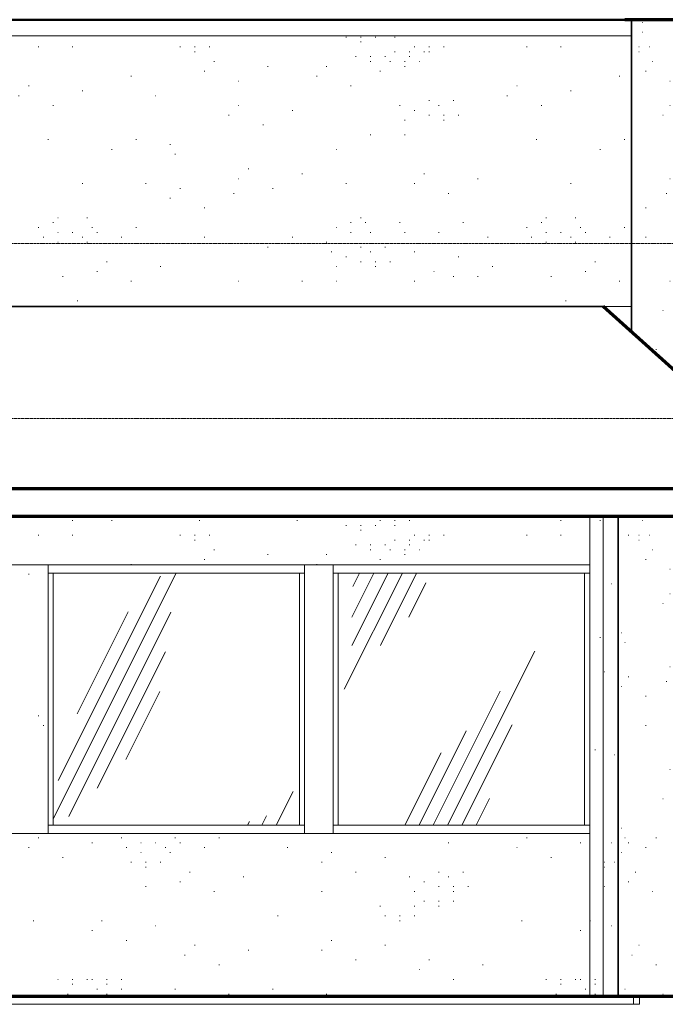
# Model space of a CAD drawing. Header units: inches. Extents: x -468 to 585, y -7 to 251.
# Tile 25 of 26: x 182 to 340, y -2 to 240. Entities that reach past the tile are written whole.
import ezdxf

# ---------------------------------------------------------------- set-up
doc = ezdxf.new("R2010")
doc.units = ezdxf.units.IN
doc.header["$MEASUREMENT"] = 0
doc.linetypes.add('Center 1_4_', pattern=[0.53125, 0.25, -0.09375, 0.09375, -0.09375])
for name, color, linetype, lineweight in [('A-DETL', 90, 'Continuous', 9), ('A-FLOR', 192, 'Continuous', 9), ('A-FLOR-LEVL', 51, 'Continuous', 9), ('A-ROOF', 132, 'Continuous', 9), ('A-WALL', 90, 'Continuous', 9), ('A-WALL-PATT', 111, 'Continuous', 9)]:
    doc.layers.add(name, color=color, linetype=linetype, lineweight=lineweight)
pattern_1 = [(0, (139.41, 88.04), (0, 120), [0.158, -119.842]), (0, (75.81, 50.84), (0, 120), [0.158, -119.842]), (0, (113.01, 48.44), (0, 120), [0.158, -119.842]), (0, (141.81, 79.64), (0, 120), [0.158, -119.842]), (0, (125.01, 139.64), (0, 120), [0.158, -119.842]), (0, (65.01, 138.44), (0, 120), [0.158, -119.842]), (0, (89.01, 106.04), (0, 120), [0.158, -119.842]), (0, (95.01, 101.24), (0, 120), [0.158, -119.842]), (0, (158.61, 113.24), (0, 120), [0.158, -119.842]), (0, (162.21, 112.04), (0, 120), [0.158, -119.842]), (0, (162.21, 113.24), (0, 120), [0.158, -119.842]), (0, (165.81, 113.24), (0, 120), [0.158, -119.842]), (0, (141.81, 115.64), (0, 120), [0.158, -119.842]), (0, (145.41, 114.44), (0, 120), [0.158, -119.842]), (0, (145.41, 115.64), (0, 120), [0.158, -119.842]), (0, (149.01, 115.64), (0, 120), [0.158, -119.842]), (0, (152.61, 109.64), (0, 120), [0.158, -119.842]), (0, (156.21, 108.44), (0, 120), [0.158, -119.842]), (0, (156.21, 109.64), (0, 120), [0.158, -119.842]), (0, (159.81, 109.64), (0, 120), [0.158, -119.842]), (0, (153.81, 112.04), (0, 120), [0.158, -119.842]), (0, (157.41, 110.84), (0, 120), [0.158, -119.842]), (0, (157.41, 112.04), (0, 120), [0.158, -119.842]), (0, (161.01, 112.04), (0, 120), [0.158, -119.842]), (0, (144.21, 110.84), (0, 120), [0.158, -119.842]), (0, (147.81, 109.64), (0, 120), [0.158, -119.842]), (0, (147.81, 110.84), (0, 120), [0.158, -119.842]), (0, (151.41, 110.84), (0, 120), [0.158, -119.842]), (0, (150.21, 116.84), (0, 120), [0.158, -119.842]), (0, (153.81, 115.64), (0, 120), [0.158, -119.842]), (0, (153.81, 116.84), (0, 120), [0.158, -119.842]), (0, (157.41, 116.84), (0, 120), [0.158, -119.842]), (0, (101.01, 113.24), (0, 120), [0.158, -119.842]), (0, (104.61, 112.04), (0, 120), [0.158, -119.842]), (0, (104.61, 113.24), (0, 120), [0.158, -119.842]), (0, (108.21, 113.24), (0, 120), [0.158, -119.842]), (0, (98.61, 119.24), (0, 120), [0.158, -119.842]), (0, (102.21, 118.04), (0, 120), [0.158, -119.842]), (0, (102.21, 119.24), (0, 120), [0.158, -119.842]), (0, (105.81, 119.24), (0, 120), [0.158, -119.842]), (0, (151.41, 139.64), (0, 120), [0.158, -119.842]), (0, (155.01, 138.44), (0, 120), [0.158, -119.842]), (0, (155.01, 139.64), (0, 120), [0.158, -119.842]), (0, (158.61, 139.64), (0, 120), [0.158, -119.842]), (0, (89.01, 152.84), (0, 120), [0.158, -119.842]), (0, (92.61, 151.64), (0, 120), [0.158, -119.842]), (0, (92.61, 152.84), (0, 120), [0.158, -119.842]), (0, (96.21, 152.84), (0, 120), [0.158, -119.842]), (0, (79.41, 124.04), (0, 120), [0.158, -119.842]), (0, (83.01, 122.84), (0, 120), [0.158, -119.842]), (0, (83.01, 124.04), (0, 120), [0.158, -119.842]), (0, (86.61, 124.04), (0, 120), [0.158, -119.842]), (0, (161.01, 143.24), (0, 120), [0.158, -119.842]), (0, (164.61, 142.04), (0, 120), [0.158, -119.842]), (0, (164.61, 143.24), (0, 120), [0.158, -119.842]), (0, (168.21, 143.24), (0, 120), [0.158, -119.842]), (0, (71.01, 124.04), (0, 120), [0.158, -119.842]), (0, (74.61, 122.84), (0, 120), [0.158, -119.842]), (0, (74.61, 124.04), (0, 120), [0.158, -119.842]), (0, (78.21, 124.04), (0, 120), [0.158, -119.842]), (0, (151.41, 154.04), (0, 120), [0.158, -119.842]), (0, (144.21, 150.44), (0, 120), [0.158, -119.842]), (0, (138.21, 155.24), (0, 120), [0.158, -119.842]), (0, (135.81, 152.84), (0, 120), [0.158, -119.842]), (0, (137.01, 120.44), (0, 120), [0.158, -119.842]), (0, (129.81, 116.84), (0, 120), [0.158, -119.842]), (0, (123.81, 121.64), (0, 120), [0.158, -119.842]), (0, (121.41, 119.24), (0, 120), [0.158, -119.842]), (0, (150.21, 107.24), (0, 120), [0.158, -119.842]), (0, (143.01, 103.64), (0, 120), [0.158, -119.842]), (0, (137.01, 108.44), (0, 120), [0.158, -119.842]), (0, (134.61, 106.04), (0, 120), [0.158, -119.842]), (0, (113.01, 120.44), (0, 120), [0.158, -119.842]), (0, (105.81, 116.84), (0, 120), [0.158, -119.842]), (0, (99.81, 121.64), (0, 120), [0.158, -119.842]), (0, (97.41, 119.24), (0, 120), [0.158, -119.842]), (0, (117.81, 131.24), (0, 120), [0.158, -119.842]), (0, (110.61, 127.64), (0, 120), [0.158, -119.842]), (0, (104.61, 132.44), (0, 120), [0.158, -119.842]), (0, (102.21, 130.04), (0, 120), [0.158, -119.842]), (0, (175.41, 127.64), (0, 120), [0.158, -119.842]), (0, (168.21, 124.04), (0, 120), [0.158, -119.842]), (0, (162.21, 128.84), (0, 120), [0.158, -119.842]), (0, (159.81, 126.44), (0, 120), [0.158, -119.842]), (0, (128.61, 97.64), (0, 120), [0.158, -119.842]), (0, (121.41, 94.04), (0, 120), [0.158, -119.842]), (0, (115.41, 98.84), (0, 120), [0.158, -119.842]), (0, (113.01, 96.44), (0, 120), [0.158, -119.842]), (0, (122.61, 108.44), (0, 120), [0.158, -119.842]), (0, (115.41, 104.84), (0, 120), [0.158, -119.842]), (0, (109.41, 109.64), (0, 120), [0.158, -119.842]), (0, (107.01, 107.24), (0, 120), [0.158, -119.842]), (0, (151.41, 132.44), (0, 120), [0.158, -119.842]), (0, (144.21, 128.84), (0, 120), [0.158, -119.842]), (0, (138.21, 133.64), (0, 120), [0.158, -119.842]), (0, (135.81, 131.24), (0, 120), [0.158, -119.842]), (0, (174.21, 80.84), (0, 120), [0.158, -119.842]), (0, (167.01, 77.24), (0, 120), [0.158, -119.842]), (0, (161.01, 82.04), (0, 120), [0.158, -119.842]), (0, (158.61, 79.64), (0, 120), [0.158, -119.842]), (0, (114.21, 77.24), (0, 120), [0.158, -119.842]), (0, (107.01, 73.64), (0, 120), [0.158, -119.842]), (0, (101.01, 78.44), (0, 120), [0.158, -119.842]), (0, (98.61, 76.04), (0, 120), [0.158, -119.842]), (0, (77.01, 102.44), (0, 120), [0.158, -119.842]), (0, (69.81, 98.84), (0, 120), [0.158, -119.842]), (0, (63.81, 103.64), (0, 120), [0.158, -119.842]), (0, (61.41, 101.24), (0, 120), [0.158, -119.842]), (0, (95.01, 137.24), (0, 120), [0.158, -119.842]), (0, (87.81, 133.64), (0, 120), [0.158, -119.842]), (0, (81.81, 138.44), (0, 120), [0.158, -119.842]), (0, (79.41, 136.04), (0, 120), [0.158, -119.842]), (0, (79.41, 157.64), (0, 120), [0.158, -119.842]), (0, (72.21, 154.04), (0, 120), [0.158, -119.842]), (0, (66.21, 158.84), (0, 120), [0.158, -119.842]), (0, (63.81, 156.44), (0, 120), [0.158, -119.842]), (0, (174.21, 161.24), (0, 120), [0.158, -119.842]), (0, (167.01, 157.64), (0, 120), [0.158, -119.842]), (0, (161.01, 162.44), (0, 120), [0.158, -119.842]), (0, (158.61, 160.04), (0, 120), [0.158, -119.842]), (0, (115.41, 80.84), (0, 120), [0.158, -119.842]), (0, (117.81, 83.24), (0, 120), [0.158, -119.842]), (0, (123.81, 78.44), (0, 120), [0.158, -119.842]), (0, (131.01, 82.04), (0, 120), [0.158, -119.842]), (0, (66.21, 113.24), (0, 120), [0.158, -119.842]), (0, (74.61, 113.24), (0, 120), [0.158, -119.842]), (0, (74.61, 116.84), (0, 120), [0.158, -119.842]), (0, (77.01, 119.24), (0, 120), [0.158, -119.842]), (0, (73.41, 120.44), (0, 120), [0.158, -119.842]), (0, (80.61, 121.64), (0, 120), [0.158, -119.842]), (0, (83.01, 120.44), (0, 120), [0.158, -119.842]), (0, (80.61, 118.04), (0, 120), [0.158, -119.842]), (0, (84.21, 116.84), (0, 120), [0.158, -119.842]), (0, (84.21, 118.04), (0, 120), [0.158, -119.842]), (0, (87.81, 118.04), (0, 120), [0.158, -119.842]), (0, (86.61, 121.64), (0, 120), [0.158, -119.842]), (0, (150.21, 142.04), (0, 120), [0.158, -119.842]), (0, (158.61, 142.04), (0, 120), [0.158, -119.842]), (0, (158.61, 145.64), (0, 120), [0.158, -119.842]), (0, (161.01, 148.04), (0, 120), [0.158, -119.842]), (0, (157.41, 149.24), (0, 120), [0.158, -119.842]), (0, (164.61, 150.44), (0, 120), [0.158, -119.842]), (0, (167.01, 149.24), (0, 120), [0.158, -119.842]), (0, (164.61, 146.84), (0, 120), [0.158, -119.842]), (0, (168.21, 145.64), (0, 120), [0.158, -119.842]), (0, (168.21, 146.84), (0, 120), [0.158, -119.842]), (0, (171.81, 146.84), (0, 120), [0.158, -119.842]), (0, (170.61, 150.44), (0, 120), [0.158, -119.842]), (0, (147.81, 91.64), (0, 120), [0.158, -119.842]), (0, (156.21, 91.64), (0, 120), [0.158, -119.842]), (0, (156.21, 95.24), (0, 120), [0.158, -119.842]), (0, (158.61, 97.64), (0, 120), [0.158, -119.842]), (0, (155.01, 98.84), (0, 120), [0.158, -119.842]), (0, (162.21, 100.04), (0, 120), [0.158, -119.842]), (0, (164.61, 98.84), (0, 120), [0.158, -119.842]), (0, (162.21, 96.44), (0, 120), [0.158, -119.842]), (0, (165.81, 95.24), (0, 120), [0.158, -119.842]), (0, (165.81, 96.44), (0, 120), [0.158, -119.842]), (0, (169.41, 96.44), (0, 120), [0.158, -119.842]), (0, (168.21, 100.04), (0, 120), [0.158, -119.842]), (0, (68.61, 90.44), (0, 120), [0.158, -119.842]), (0, (84.21, 88.04), (0, 120), [0.158, -119.842]), (0, (77.01, 79.64), (0, 120), [0.158, -119.842]), (0, (90.21, 90.44), (0, 120), [0.158, -119.842]), (0, (92.61, 79.64), (0, 120), [0.158, -119.842]), (0, (99.81, 86.84), (0, 120), [0.158, -119.842]), (0, (98.61, 89.24), (0, 120), [0.158, -119.842]), (0, (92.61, 146.84), (0, 120), [0.158, -119.842]), (0, (101.01, 148.04), (0, 120), [0.158, -119.842]), (0, (103.41, 150.44), (0, 120), [0.158, -119.842]), (0, (107.01, 156.44), (0, 120), [0.158, -119.842]), (0, (110.61, 158.84), (0, 120), [0.158, -119.842]), (0, (101.01, 157.64), (0, 120), [0.158, -119.842]), (0, (99.81, 158.84), (0, 120), [0.158, -119.842]), (0, (98.61, 161.24), (0, 120), [0.158, -119.842]), (0, (98.61, 155.24), (0, 120), [0.158, -119.842]), (0, (97.41, 156.44), (0, 120), [0.158, -119.842]), (0, (95.01, 157.64), (0, 120), [0.158, -119.842]), (0, (91.41, 161.24), (0, 120), [0.158, -119.842]), (0, (90.21, 160.04), (0, 120), [0.158, -119.842]), (0, (86.61, 158.84), (0, 120), [0.158, -119.842]), (0, (87.81, 156.44), (0, 120), [0.158, -119.842]), (0, (91.41, 157.64), (0, 120), [0.158, -119.842]), (0, (91.41, 155.24), (0, 120), [0.158, -119.842]), (0, (109.41, 145.64), (0, 120), [0.158, -119.842]), (0, (116.61, 149.24), (0, 120), [0.158, -119.842]), (0, (127.41, 156.44), (0, 120), [0.158, -119.842]), (0, (135.81, 145.64), (0, 120), [0.158, -119.842]), (0, (146.61, 70.04), (0, 120), [0.158, -119.842]), (0, (158.61, 62.84), (0, 120), [0.158, -119.842]), (0, (158.61, 55.64), (0, 120), [0.158, -119.842]), (0, (163.41, 58.04), (0, 120), [0.158, -119.842]), (0, (168.21, 56.84), (0, 120), [0.158, -119.842]), (0, (169.41, 61.64), (0, 120), [0.158, -119.842]), (0, (174.21, 56.84), (0, 120), [0.158, -119.842]), (0, (177.81, 59.24), (0, 120), [0.158, -119.842]), (0, (176.61, 66.44), (0, 120), [0.158, -119.842]), (0, (170.61, 70.04), (0, 120), [0.158, -119.842]), (0, (164.61, 67.64), (0, 120), [0.158, -119.842]), (0, (155.01, 70.04), (0, 120), [0.158, -119.842]), (0, (156.21, 67.64), (0, 120), [0.158, -119.842]), (0, (151.41, 64.04), (0, 120), [0.158, -119.842]), (0, (152.61, 60.44), (0, 120), [0.158, -119.842]), (0, (149.01, 60.44), (0, 120), [0.158, -119.842]), (0, (149.01, 59.24), (0, 120), [0.158, -119.842]), (0, (145.41, 60.44), (0, 120), [0.158, -119.842]), (0, (147.81, 62.84), (0, 120), [0.158, -119.842]), (0, (145.41, 64.04), (0, 120), [0.158, -119.842]), (0, (147.81, 67.64), (0, 120), [0.158, -119.842]), (0, (143.01, 67.64), (0, 120), [0.158, -119.842]), (0, (145.41, 71.24), (0, 120), [0.158, -119.842]), (0, (143.01, 70.04), (0, 120), [0.158, -119.842]), (0, (139.41, 68.84), (0, 120), [0.158, -119.842]), (0, (137.01, 65.24), (0, 120), [0.158, -119.842]), (0, (138.21, 62.84), (0, 120), [0.158, -119.842]), (0, (141.81, 61.64), (0, 120), [0.158, -119.842]), (0, (139.41, 59.24), (0, 120), [0.158, -119.842]), (0, (139.41, 55.64), (0, 120), [0.158, -119.842]), (0, (131.01, 55.64), (0, 120), [0.158, -119.842]), (0, (128.61, 66.44), (0, 120), [0.158, -119.842]), (0, (115.41, 55.64), (0, 120), [0.158, -119.842]), (0, (122.61, 64.04), (0, 120), [0.158, -119.842]), (0, (107.01, 66.44), (0, 120), [0.158, -119.842]), (0, (96.21, 59.24), (0, 120), [0.158, -119.842]), (0, (89.01, 55.64), (0, 120), [0.158, -119.842]), (0, (71.01, 65.24), (0, 120), [0.158, -119.842]), (0, (71.01, 67.64), (0, 120), [0.158, -119.842]), (0, (67.41, 66.44), (0, 120), [0.158, -119.842]), (0, (66.21, 68.84), (0, 120), [0.158, -119.842]), (0, (69.81, 70.04), (0, 120), [0.158, -119.842]), (0, (71.01, 71.24), (0, 120), [0.158, -119.842]), (0, (74.61, 67.64), (0, 120), [0.158, -119.842]), (0, (77.01, 66.44), (0, 120), [0.158, -119.842]), (0, (78.21, 65.24), (0, 120), [0.158, -119.842]), (0, (78.21, 71.24), (0, 120), [0.158, -119.842]), (0, (79.41, 68.84), (0, 120), [0.158, -119.842]), (0, (80.61, 67.64), (0, 120), [0.158, -119.842]), (0, (90.21, 68.84), (0, 120), [0.158, -119.842]), (0, (86.61, 66.44), (0, 120), [0.158, -119.842]), (0, (83.01, 60.44), (0, 120), [0.158, -119.842]), (0, (80.61, 58.04), (0, 120), [0.158, -119.842]), (0, (72.21, 56.84), (0, 120), [0.158, -119.842])]
pattern_2 = [(63.435, (59.01, 47.24), (-37.673, 113.02), [46.8, -28.08, 46.8, -28.08, -59.53]), (63.435, (59.01, 47.24), (-37.673, 113.02), [-149.76, 0.686, -58.843]), (63.435, (59.01, 47.24), (-37.673, 113.02), [0.686, -149.074, 18.72, -40.81]), (63.435, (56.67, 49.58), (-37.673, 113.02), [37.44, -46.8, 28.08, -28.08, -68.89]), (63.435, (56.67, 49.58), (-37.673, 113.02), [-140.4, 0.686, -68.203]), (63.435, (56.67, 49.58), (-37.673, 113.02), [0.686, -139.714, 32.76, -36.13]), (63.435, (56.67, 56.6), (-37.673, 113.02), [28.08, -56.16, 18.72, -28.08, -78.25]), (63.435, (56.67, 56.6), (-37.673, 113.02), [-131.04, 0.686, -77.563]), (63.435, (56.67, 56.6), (-37.673, 113.02), [0.686, -130.354, 42.12, -36.13]), (63.435, (63.69, 49.58), (-37.673, 113.02), [28.08, -56.16, 23.4, -101.65]), (63.435, (70.71, 56.6), (-37.673, 113.02), [14.04, -70.2, 9.36, -115.69]), (63.435, (59.01, 68.3), (-37.673, 113.02), [9.36, -70.2, 9.36, -37.44, -82.93]), (63.435, (59.01, 68.3), (-37.673, 113.02), [-126.36, 0.686, -82.243]), (63.435, (59.01, 68.3), (-37.673, 113.02), [0.686, -125.674, 23.4, -59.53]), (63.435, (101.13, 61.28), (-37.673, 113.02), [46.8, -70.2, 56.16, -37.066]), (63.435, (101.13, 54.26), (-37.673, 113.02), [65.52, -46.8, 70.2, -27.706]), (63.435, (105.81, 56.6), (-37.673, 113.02), [74.88, -37.44, 56.16, -40.81]), (63.435, (112.83, 63.62), (-37.673, 113.02), [46.8, -65.52, 37.44, -59.53]), (63.435, (105.81, 77.66), (-37.673, 113.02), [23.4, -93.6, 28.08, -64.21]), (63.435, (119.85, 70.64), (-37.673, 113.02), [18.72, -93.6, 18.72, -78.25])]

msp = doc.modelspace()

# ---------------------------------------------------------------- hatches: boundary and pattern name
at = {"layer": 'A-WALL-PATT'}
h = msp.add_hatch(dxfattribs=at)
h.set_pattern_fill('FP_2', color=256, style=0, pattern_type=2)
h.set_pattern_definition([(0, (528.1, 88.04), (0, 120), [0.112, -84.74]), (0, (483.13, 50.84), (0, 120), [0.112, -84.74]), (0, (509.44, 48.44), (0, 120), [0.112, -84.74]), (0, (529.8, 79.64), (0, 120), [0.112, -84.74]), (0, (517.92, 139.64), (0, 120), [0.112, -84.74]), (0, (475.5, 138.44), (0, 120), [0.112, -84.74]), (0, (492.46, 106.04), (0, 120), [0.112, -84.74]), (0, (496.71, 101.24), (0, 120), [0.112, -84.74]), (0, (541.68, 113.24), (0, 120), [0.112, -84.74]), (0, (544.23, 112.04), (0, 120), [0.112, -84.74]), (0, (544.23, 113.24), (0, 120), [0.112, -84.74]), (0, (546.77, 113.24), (0, 120), [0.112, -84.74]), (0, (529.8, 115.64), (0, 120), [0.112, -84.74]), (0, (532.35, 114.44), (0, 120), [0.112, -84.74]), (0, (532.35, 115.64), (0, 120), [0.112, -84.74]), (0, (534.89, 115.64), (0, 120), [0.112, -84.74]), (0, (537.44, 109.64), (0, 120), [0.112, -84.74]), (0, (539.98, 108.44), (0, 120), [0.112, -84.74]), (0, (539.98, 109.64), (0, 120), [0.112, -84.74]), (0, (542.53, 109.64), (0, 120), [0.112, -84.74]), (0, (538.29, 112.04), (0, 120), [0.112, -84.74]), (0, (540.83, 110.84), (0, 120), [0.112, -84.74]), (0, (540.83, 112.04), (0, 120), [0.112, -84.74]), (0, (543.38, 112.04), (0, 120), [0.112, -84.74]), (0, (531.5, 110.84), (0, 120), [0.112, -84.74]), (0, (534.04, 109.64), (0, 120), [0.112, -84.74]), (0, (534.04, 110.84), (0, 120), [0.112, -84.74]), (0, (536.59, 110.84), (0, 120), [0.112, -84.74]), (0, (535.74, 116.84), (0, 120), [0.112, -84.74]), (0, (538.29, 115.64), (0, 120), [0.112, -84.74]), (0, (538.29, 116.84), (0, 120), [0.112, -84.74]), (0, (540.83, 116.84), (0, 120), [0.112, -84.74]), (0, (500.95, 113.24), (0, 120), [0.112, -84.74]), (0, (503.5, 112.04), (0, 120), [0.112, -84.74]), (0, (503.5, 113.24), (0, 120), [0.112, -84.74]), (0, (506.04, 113.24), (0, 120), [0.112, -84.74]), (0, (499.25, 119.24), (0, 120), [0.112, -84.74]), (0, (501.8, 118.04), (0, 120), [0.112, -84.74]), (0, (501.8, 119.24), (0, 120), [0.112, -84.74]), (0, (504.35, 119.24), (0, 120), [0.112, -84.74]), (0, (536.59, 139.64), (0, 120), [0.112, -84.74]), (0, (539.13, 138.44), (0, 120), [0.112, -84.74]), (0, (539.13, 139.64), (0, 120), [0.112, -84.74]), (0, (541.68, 139.64), (0, 120), [0.112, -84.74]), (0, (492.46, 152.84), (0, 120), [0.112, -84.74]), (0, (495.01, 151.64), (0, 120), [0.112, -84.74]), (0, (495.01, 152.84), (0, 120), [0.112, -84.74]), (0, (497.56, 152.84), (0, 120), [0.112, -84.74]), (0, (485.68, 124.04), (0, 120), [0.112, -84.74]), (0, (488.22, 122.84), (0, 120), [0.112, -84.74]), (0, (488.22, 124.04), (0, 120), [0.112, -84.74]), (0, (490.77, 124.04), (0, 120), [0.112, -84.74]), (0, (543.38, 143.24), (0, 120), [0.112, -84.74]), (0, (545.92, 142.04), (0, 120), [0.112, -84.74]), (0, (545.92, 143.24), (0, 120), [0.112, -84.74]), (0, (548.47, 143.24), (0, 120), [0.112, -84.74]), (0, (479.74, 124.04), (0, 120), [0.112, -84.74]), (0, (482.28, 122.84), (0, 120), [0.112, -84.74]), (0, (482.28, 124.04), (0, 120), [0.112, -84.74]), (0, (484.83, 124.04), (0, 120), [0.112, -84.74]), (0, (536.59, 154.04), (0, 120), [0.112, -84.74]), (0, (531.5, 150.44), (0, 120), [0.112, -84.74]), (0, (527.25, 155.24), (0, 120), [0.112, -84.74]), (0, (525.56, 152.84), (0, 120), [0.112, -84.74]), (0, (526.4, 120.44), (0, 120), [0.112, -84.74]), (0, (521.32, 116.84), (0, 120), [0.112, -84.74]), (0, (517.07, 121.64), (0, 120), [0.112, -84.74]), (0, (515.38, 119.24), (0, 120), [0.112, -84.74]), (0, (535.74, 107.24), (0, 120), [0.112, -84.74]), (0, (530.65, 103.64), (0, 120), [0.112, -84.74]), (0, (526.4, 108.44), (0, 120), [0.112, -84.74]), (0, (524.71, 106.04), (0, 120), [0.112, -84.74]), (0, (509.44, 120.44), (0, 120), [0.112, -84.74]), (0, (504.35, 116.84), (0, 120), [0.112, -84.74]), (0, (500.1, 121.64), (0, 120), [0.112, -84.74]), (0, (498.4, 119.24), (0, 120), [0.112, -84.74]), (0, (512.83, 131.24), (0, 120), [0.112, -84.74]), (0, (507.74, 127.64), (0, 120), [0.112, -84.74]), (0, (503.5, 132.44), (0, 120), [0.112, -84.74]), (0, (501.8, 130.04), (0, 120), [0.112, -84.74]), (0, (553.56, 127.64), (0, 120), [0.112, -84.74]), (0, (548.47, 124.04), (0, 120), [0.112, -84.74]), (0, (544.23, 128.84), (0, 120), [0.112, -84.74]), (0, (542.53, 126.44), (0, 120), [0.112, -84.74]), (0, (520.47, 97.64), (0, 120), [0.112, -84.74]), (0, (515.38, 94.04), (0, 120), [0.112, -84.74]), (0, (511.13, 98.84), (0, 120), [0.112, -84.74]), (0, (509.44, 96.44), (0, 120), [0.112, -84.74]), (0, (516.22, 108.44), (0, 120), [0.112, -84.74]), (0, (511.13, 104.84), (0, 120), [0.112, -84.74]), (0, (506.89, 109.64), (0, 120), [0.112, -84.74]), (0, (505.19, 107.24), (0, 120), [0.112, -84.74]), (0, (536.59, 132.44), (0, 120), [0.112, -84.74]), (0, (531.5, 128.84), (0, 120), [0.112, -84.74]), (0, (527.25, 133.64), (0, 120), [0.112, -84.74]), (0, (525.56, 131.24), (0, 120), [0.112, -84.74]), (0, (552.71, 80.84), (0, 120), [0.112, -84.74]), (0, (547.62, 77.24), (0, 120), [0.112, -84.74]), (0, (543.38, 82.04), (0, 120), [0.112, -84.74]), (0, (541.68, 79.64), (0, 120), [0.112, -84.74]), (0, (510.28, 77.24), (0, 120), [0.112, -84.74]), (0, (505.19, 73.64), (0, 120), [0.112, -84.74]), (0, (500.95, 78.44), (0, 120), [0.112, -84.74]), (0, (499.25, 76.04), (0, 120), [0.112, -84.74]), (0, (483.98, 102.44), (0, 120), [0.112, -84.74]), (0, (478.89, 98.84), (0, 120), [0.112, -84.74]), (0, (474.65, 103.64), (0, 120), [0.112, -84.74]), (0, (472.95, 101.24), (0, 120), [0.112, -84.74]), (0, (496.71, 137.24), (0, 120), [0.112, -84.74]), (0, (491.62, 133.64), (0, 120), [0.112, -84.74]), (0, (487.37, 138.44), (0, 120), [0.112, -84.74]), (0, (485.68, 136.04), (0, 120), [0.112, -84.74]), (0, (485.68, 157.64), (0, 120), [0.112, -84.74]), (0, (480.59, 154.04), (0, 120), [0.112, -84.74]), (0, (476.34, 158.84), (0, 120), [0.112, -84.74]), (0, (474.65, 156.44), (0, 120), [0.112, -84.74]), (0, (552.71, 161.24), (0, 120), [0.112, -84.74]), (0, (547.62, 157.64), (0, 120), [0.112, -84.74]), (0, (543.38, 162.44), (0, 120), [0.112, -84.74]), (0, (541.68, 160.04), (0, 120), [0.112, -84.74]), (0, (511.13, 80.84), (0, 120), [0.112, -84.74]), (0, (512.83, 83.24), (0, 120), [0.112, -84.74]), (0, (517.07, 78.44), (0, 120), [0.112, -84.74]), (0, (522.16, 82.04), (0, 120), [0.112, -84.74]), (0, (476.34, 113.24), (0, 120), [0.112, -84.74]), (0, (482.28, 113.24), (0, 120), [0.112, -84.74]), (0, (482.28, 116.84), (0, 120), [0.112, -84.74]), (0, (483.98, 119.24), (0, 120), [0.112, -84.74]), (0, (481.43, 120.44), (0, 120), [0.112, -84.74]), (0, (486.53, 121.64), (0, 120), [0.112, -84.74]), (0, (488.22, 120.44), (0, 120), [0.112, -84.74]), (0, (486.53, 118.04), (0, 120), [0.112, -84.74]), (0, (489.07, 116.84), (0, 120), [0.112, -84.74]), (0, (489.07, 118.04), (0, 120), [0.112, -84.74]), (0, (491.62, 118.04), (0, 120), [0.112, -84.74]), (0, (490.77, 121.64), (0, 120), [0.112, -84.74]), (0, (535.74, 142.04), (0, 120), [0.112, -84.74]), (0, (541.68, 142.04), (0, 120), [0.112, -84.74]), (0, (541.68, 145.64), (0, 120), [0.112, -84.74]), (0, (543.38, 148.04), (0, 120), [0.112, -84.74]), (0, (540.83, 149.24), (0, 120), [0.112, -84.74]), (0, (545.92, 150.44), (0, 120), [0.112, -84.74]), (0, (547.62, 149.24), (0, 120), [0.112, -84.74]), (0, (545.92, 146.84), (0, 120), [0.112, -84.74]), (0, (548.47, 145.64), (0, 120), [0.112, -84.74]), (0, (548.47, 146.84), (0, 120), [0.112, -84.74]), (0, (551.01, 146.84), (0, 120), [0.112, -84.74]), (0, (550.16, 150.44), (0, 120), [0.112, -84.74]), (0, (534.04, 91.64), (0, 120), [0.112, -84.74]), (0, (539.98, 91.64), (0, 120), [0.112, -84.74]), (0, (539.98, 95.24), (0, 120), [0.112, -84.74]), (0, (541.68, 97.64), (0, 120), [0.112, -84.74]), (0, (539.13, 98.84), (0, 120), [0.112, -84.74]), (0, (544.23, 100.04), (0, 120), [0.112, -84.74]), (0, (545.92, 98.84), (0, 120), [0.112, -84.74]), (0, (544.23, 96.44), (0, 120), [0.112, -84.74]), (0, (546.77, 95.24), (0, 120), [0.112, -84.74]), (0, (546.77, 96.44), (0, 120), [0.112, -84.74]), (0, (549.32, 96.44), (0, 120), [0.112, -84.74]), (0, (548.47, 100.04), (0, 120), [0.112, -84.74]), (0, (478.04, 90.44), (0, 120), [0.112, -84.74]), (0, (489.07, 88.04), (0, 120), [0.112, -84.74]), (0, (483.98, 79.64), (0, 120), [0.112, -84.74]), (0, (493.31, 90.44), (0, 120), [0.112, -84.74]), (0, (495.01, 79.64), (0, 120), [0.112, -84.74]), (0, (500.1, 86.84), (0, 120), [0.112, -84.74]), (0, (499.25, 89.24), (0, 120), [0.112, -84.74]), (0, (495.01, 146.84), (0, 120), [0.112, -84.74]), (0, (500.95, 148.04), (0, 120), [0.112, -84.74]), (0, (502.65, 150.44), (0, 120), [0.112, -84.74]), (0, (505.19, 156.44), (0, 120), [0.112, -84.74]), (0, (507.74, 158.84), (0, 120), [0.112, -84.74]), (0, (500.95, 157.64), (0, 120), [0.112, -84.74]), (0, (500.1, 158.84), (0, 120), [0.112, -84.74]), (0, (499.25, 161.24), (0, 120), [0.112, -84.74]), (0, (499.25, 155.24), (0, 120), [0.112, -84.74]), (0, (498.4, 156.44), (0, 120), [0.112, -84.74]), (0, (496.71, 157.64), (0, 120), [0.112, -84.74]), (0, (494.16, 161.24), (0, 120), [0.112, -84.74]), (0, (493.31, 160.04), (0, 120), [0.112, -84.74]), (0, (490.77, 158.84), (0, 120), [0.112, -84.74]), (0, (491.62, 156.44), (0, 120), [0.112, -84.74]), (0, (494.16, 157.64), (0, 120), [0.112, -84.74]), (0, (494.16, 155.24), (0, 120), [0.112, -84.74]), (0, (506.89, 145.64), (0, 120), [0.112, -84.74]), (0, (511.98, 149.24), (0, 120), [0.112, -84.74]), (0, (519.62, 156.44), (0, 120), [0.112, -84.74]), (0, (525.56, 145.64), (0, 120), [0.112, -84.74]), (0, (533.2, 70.04), (0, 120), [0.112, -84.74]), (0, (541.68, 62.84), (0, 120), [0.112, -84.74]), (0, (541.68, 55.64), (0, 120), [0.112, -84.74]), (0, (545.07, 58.04), (0, 120), [0.112, -84.74]), (0, (548.47, 56.84), (0, 120), [0.112, -84.74]), (0, (549.32, 61.64), (0, 120), [0.112, -84.74]), (0, (552.71, 56.84), (0, 120), [0.112, -84.74]), (0, (555.26, 59.24), (0, 120), [0.112, -84.74]), (0, (554.41, 66.44), (0, 120), [0.112, -84.74]), (0, (550.16, 70.04), (0, 120), [0.112, -84.74]), (0, (545.92, 67.64), (0, 120), [0.112, -84.74]), (0, (539.13, 70.04), (0, 120), [0.112, -84.74]), (0, (539.98, 67.64), (0, 120), [0.112, -84.74]), (0, (536.59, 64.04), (0, 120), [0.112, -84.74]), (0, (537.44, 60.44), (0, 120), [0.112, -84.74]), (0, (534.89, 60.44), (0, 120), [0.112, -84.74]), (0, (534.89, 59.24), (0, 120), [0.112, -84.74]), (0, (532.35, 60.44), (0, 120), [0.112, -84.74]), (0, (534.04, 62.84), (0, 120), [0.112, -84.74]), (0, (532.35, 64.04), (0, 120), [0.112, -84.74]), (0, (534.04, 67.64), (0, 120), [0.112, -84.74]), (0, (530.65, 67.64), (0, 120), [0.112, -84.74]), (0, (532.35, 71.24), (0, 120), [0.112, -84.74]), (0, (530.65, 70.04), (0, 120), [0.112, -84.74]), (0, (528.1, 68.84), (0, 120), [0.112, -84.74]), (0, (526.4, 65.24), (0, 120), [0.112, -84.74]), (0, (527.25, 62.84), (0, 120), [0.112, -84.74]), (0, (529.8, 61.64), (0, 120), [0.112, -84.74]), (0, (528.1, 59.24), (0, 120), [0.112, -84.74]), (0, (528.1, 55.64), (0, 120), [0.112, -84.74]), (0, (522.16, 55.64), (0, 120), [0.112, -84.74]), (0, (520.47, 66.44), (0, 120), [0.112, -84.74]), (0, (511.13, 55.64), (0, 120), [0.112, -84.74]), (0, (516.22, 64.04), (0, 120), [0.112, -84.74]), (0, (505.19, 66.44), (0, 120), [0.112, -84.74]), (0, (497.56, 59.24), (0, 120), [0.112, -84.74]), (0, (492.46, 55.64), (0, 120), [0.112, -84.74]), (0, (479.74, 65.24), (0, 120), [0.112, -84.74]), (0, (479.74, 67.64), (0, 120), [0.112, -84.74]), (0, (477.19, 66.44), (0, 120), [0.112, -84.74]), (0, (476.34, 68.84), (0, 120), [0.112, -84.74]), (0, (478.89, 70.04), (0, 120), [0.112, -84.74]), (0, (479.74, 71.24), (0, 120), [0.112, -84.74]), (0, (482.28, 67.64), (0, 120), [0.112, -84.74]), (0, (483.98, 66.44), (0, 120), [0.112, -84.74]), (0, (484.83, 65.24), (0, 120), [0.112, -84.74]), (0, (484.83, 71.24), (0, 120), [0.112, -84.74]), (0, (485.68, 68.84), (0, 120), [0.112, -84.74]), (0, (486.53, 67.64), (0, 120), [0.112, -84.74]), (0, (493.31, 68.84), (0, 120), [0.112, -84.74]), (0, (490.77, 66.44), (0, 120), [0.112, -84.74]), (0, (488.22, 60.44), (0, 120), [0.112, -84.74]), (0, (486.53, 58.04), (0, 120), [0.112, -84.74]), (0, (480.59, 56.84), (0, 120), [0.112, -84.74])])
h.paths.add_polyline_path([(325.13, 0), (383.35, 0), (383.35, 214), (383.19, 217.39), (382.72, 220.73), (381.95, 223.95), (380.89, 227), (379.55, 229.83), (377.96, 232.38), (376.16, 234.63), (374.16, 236.52), (372, 238.02), (369.72, 239.11), (367.36, 239.78), (364.96, 240), (332.09, 240), (332.09, 163.28), (374.9, 124.73), (374.9, 118), (325.13, 118), (325.13, 4.41)], flags=0)
h = msp.add_hatch(dxfattribs=at)
h.set_pattern_fill('FP_1', color=256, style=0, pattern_type=2)
h.set_pattern_definition(pattern_1)
h.paths.add_polyline_path([(-201.16, 169.54), (332.09, 169.54), (332.09, 236), (-201.16, 236), (-201.16, 214)], flags=0)
h.paths.add_polyline_path([(12.09, 188), (-40.93, 188), (-40.93, 224), (181.07, 224), (181.07, 188), (63.43, 188)], flags=0)
h = msp.add_hatch(dxfattribs=at)
h.set_pattern_fill('FP_1', color=256, style=0, pattern_type=2)
h.set_pattern_definition(pattern_1)
h.paths.add_polyline_path([(117.75, 106), (188.75, 106), (188.75, 118), (117.75, 118), (117.75, 112.88)], flags=0)
h = msp.add_hatch(dxfattribs=at)
h.set_pattern_fill('FP_13', color=256, style=0, pattern_type=2)
h.set_pattern_definition(pattern_1)
h.paths.add_polyline_path([(188.75, 106), (321.84, 106), (321.84, 118), (188.75, 118), (188.75, 112.88)], flags=0)
h = msp.add_hatch(dxfattribs=at)
h.set_pattern_fill('FP_1', color=256, style=0, pattern_type=2)
h.set_pattern_definition(pattern_1)
h.paths.add_polyline_path([(325.13, 0), (325.13, 118), (321.84, 118), (321.84, 0)], flags=0)
h = msp.add_hatch(dxfattribs=at)
h.set_pattern_fill('FP_1', color=256, style=0, pattern_type=2)
h.set_pattern_definition(pattern_1)
h.paths.add_polyline_path([(188.75, 40), (188.75, 106), (181.75, 106), (181.75, 40)], flags=0)
h = msp.add_hatch(dxfattribs=at)
h.set_pattern_fill('FP_11', color=256, style=0, pattern_type=2)
h.set_pattern_definition(pattern_2)
h.paths.add_polyline_path([(190, 42), (250.5, 42), (250.5, 104), (190, 104), (190, 43.85)], flags=0)
h = msp.add_hatch(dxfattribs=at)
h.set_pattern_fill('FP_11', color=256, style=0, pattern_type=2)
h.set_pattern_definition(pattern_2)
h.paths.add_polyline_path([(320.1, 42), (320.59, 42), (320.59, 104), (260, 104), (260, 42), (307.26, 42)], flags=0)
h = msp.add_hatch(dxfattribs=at)
h.set_pattern_fill('FP_1', color=256, style=0, pattern_type=2)
h.set_pattern_definition(pattern_1)
h.paths.add_polyline_path([(117.75, 0), (188.75, 0), (188.75, 40), (117.75, 40), (117.75, 4.41)], flags=0)
h = msp.add_hatch(dxfattribs=at)
h.set_pattern_fill('FP_13', color=256, style=0, pattern_type=2)
h.set_pattern_definition(pattern_1)
h.paths.add_polyline_path([(188.75, 0), (321.84, 0), (321.84, 40), (188.75, 40), (188.75, 24.13)], flags=0)

# ---------------------------------------------------------------- linework, layer by layer
at = {"layer": 'A-DETL', "lineweight": 50}
msp.add_line((-206.3, 240), (332.09, 240), dxfattribs=at)
at = {"layer": 'A-DETL', "lineweight": 35}
for p, q in [((332.09, 240), (-201.16, 240)), ((332.09, 163.28), (332.09, 240)), ((-201.16, 169.54), (325.13, 169.54)), ((328.86, 0), (328.86, 118))]:
    msp.add_line(p, q, dxfattribs=at)
at = {"layer": 'A-DETL', "lineweight": 70}
for p, q in [((377.65, 240), (330.47, 240)), ((374.9, 124.73), (325.13, 169.54)), ((374.9, 124.73), (-250.93, 124.73)), ((-250.93, 118), (374.9, 118)), ((-347.24, 0), (437.34, 0))]:
    msp.add_line(p, q, dxfattribs=at)
at = {"layer": 'A-FLOR'}
for p, q in [((332.59, -2), (332.59, 0)), ((334.09, 0), (334.09, -2)), ((334.09, -2), (-277.91, -2))]:
    msp.add_line(p, q, dxfattribs=at)
at = {"layer": 'A-FLOR-LEVL', "linetype": 'Center 1_4_'}
for p, q in [((-468.09, 240), (585.16, 240)), ((-468.09, 185), (585.16, 185)), ((-468.09, 142), (585.16, 142)), ((-468.09, 0), (585.16, 0))]:
    msp.add_line(p, q, dxfattribs=at)
at = {"layer": 'A-ROOF'}
for p, q in [((332.09, 169.54), (-201.16, 169.54)), ((-250.93, 124.73), (374.9, 124.73)), ((374.9, 118), (-250.93, 118))]:
    msp.add_line(p, q, dxfattribs=at)
at = {"layer": 'A-WALL'}
for p, q in [((377.69, 240), (-287.41, 240)), ((332.09, 240), (332.09, 163.28)), ((-201.16, 236), (332.09, 236)), ((332.09, 163.28), (374.9, 124.73)), ((321.84, 118), (321.84, 0)), ((325.13, 118), (325.13, 0)), ((321.84, 106), (117.75, 106)), ((188.75, 106), (188.75, 104)), ((251.75, 104), (251.75, 106)), ((258.75, 106), (258.75, 104)), ((188.75, 104), (188.75, 40)), ((188.75, 104), (251.75, 104)), ((190, 42), (190, 104)), ((250.5, 104), (250.5, 42)), ((251.75, 40), (251.75, 104)), ((258.75, 104), (258.75, 40)), ((258.75, 104), (321.84, 104)), ((260, 42), (260, 104)), ((320.59, 104), (320.59, 42)), ((251.75, 42), (188.75, 42)), ((321.84, 42), (258.75, 42)), ((117.75, 40), (258.75, 40)), ((258.75, 40), (321.84, 40)), ((88.75, 0), (396.08, 0))]:
    msp.add_line(p, q, dxfattribs=at)

doc.saveas('drawing.dxf')
